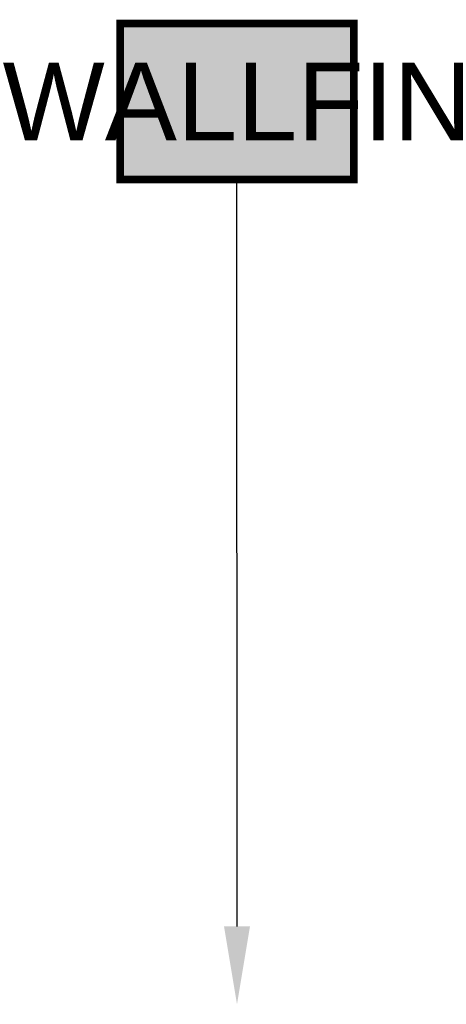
# Model space of a CAD drawing. Header units: centimetres. Extents: x -2854 to 18796, y -762 to 9238.
# Tile 38 of 166: x -2745 to -2737, y 2790 to 2809. Entities that reach past the tile are written whole.
import ezdxf
from ezdxf.enums import TextEntityAlignment as Align

# ---------------------------------------------------------------- set-up
doc = ezdxf.new("R2010")
doc.units = ezdxf.units.CM
doc.header["$LTSCALE"] = 0.3
doc.layers.add('KK_FIN_WALLS', color=7, linetype='Continuous')
doc.styles.add('KIKO Milano_Light', font='Arial.ttf')

msp = doc.modelspace()

# ---------------------------------------------------------------- hatches: boundary and pattern name
at = {"layer": 'KK_FIN_WALLS', "true_color": 0xffffff}
h = msp.add_hatch(color=7, dxfattribs=at)
h.dxf.hatch_style = 1
h.paths.add_polyline_path([(-2743.048, 2809.374), (-2738.548, 2809.374), (-2738.548, 2806.374), (-2743.048, 2806.374)])

# ---------------------------------------------------------------- linework, layer by layer
at = {"layer": 'KK_FIN_WALLS', "color": 193, "linetype": 'ByBlock', "lineweight": -2, "true_color": 0x9f7aa8, "const_width": 0.15}
msp.add_lwpolyline([(-2743.048, 2809.374), (-2738.548, 2809.374), (-2738.548, 2806.374), (-2743.048, 2806.374)], close=True, dxfattribs=at)
at = {"layer": 'KK_FIN_WALLS', "color": 193, "linetype": 'ByBlock', "lineweight": -2, "true_color": 0x9f7aa8}
msp.add_lwpolyline([(-2740.797, 2791.999), (-2740.798, 2806.374)], dxfattribs=at)
at = {"layer": 'KK_FIN_WALLS', "color": 193, "true_color": 0x9f7aa8}
msp.add_solid([(-2740.547, 2792), (-2740.797, 2790.499), (-2741.047, 2791.999)], dxfattribs=at)

# ---------------------------------------------------------------- texts
at = {"layer": 'KK_FIN_WALLS', "color": 18, "true_color": 0x000000, "style": 'KIKO Milano_Light'}
msp.add_attdef('WALLFIN', text='XX', height=1.5, dxfattribs=at).set_placement((-2740.798, 2807.874), align=Align.MIDDLE_CENTER)

doc.saveas('drawing.dxf')
